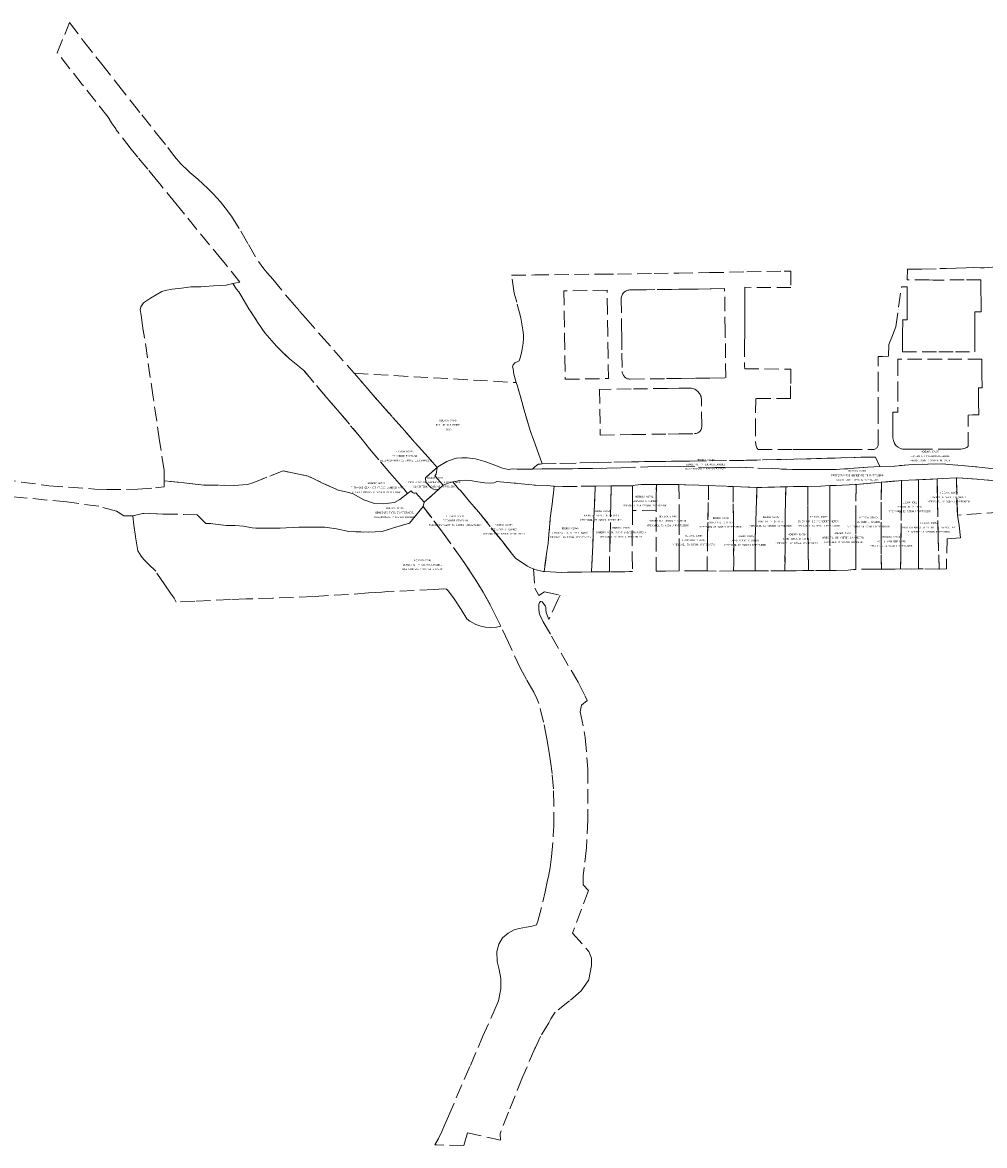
# Model space of a CAD drawing. Header units: metres. Extents: x 188526 to 197860, y 581431 to 587564.
# Tile 2 of 31: x 189539 to 190215, y 581431 to 582220. Entities that reach past the tile are written whole.
import ezdxf
from ezdxf.enums import TextEntityAlignment as Align

# ---------------------------------------------------------------- set-up
doc = ezdxf.new("R2010")
doc.units = ezdxf.units.M
doc.linetypes.add('DASHEDX2', pattern=[14, 10, -4])
doc.layers.add('B-WA-KG-GRENS_KADASTRAAL-G', color=150, linetype='DASHEDX2', lineweight=18)
doc.layers.add('B-WA-KG-GRENS_KADASTRAAL-T50', color=130, linetype='Continuous', lineweight=50)
doc.styles.add('NLCS-ISO-T25', font='NLCS-ISO.ttf', dxfattribs={"height": 2.5})

msp = doc.modelspace()

# ---------------------------------------------------------------- linework, layer by layer
at = {"layer": 'B-WA-KG-GRENS_KADASTRAAL-G'}
for points in [[(189831.48, 581892.12), (189821.24, 581882.93), (189815.32, 581889.52), (189814.59, 581889.24), (189813.85, 581889.24), (189813.09, 581889.8), (189812.07, 581891.07), (189809.57, 581889.01), (189807.03, 581892.25), (189797.1, 581903.69), (189782.79, 581920.36), (189777.68, 581927.04), (189760.57, 581947.44), (189752.78, 581956.33), (189736.51, 581975.71), (189734.2, 581977.6), (189732.39, 581978.92), (189726.49, 581983.7), (189717.46, 581992.65), (189710.94, 582000), (189709.28, 582001.86), (189704.65, 582008.72), (189698.14, 582018.86), (189696.34, 582021.68), (189692.44, 582028.43), (189691.05, 582030.64), (189689.32, 582032.62), (189686.82, 582036.52), (189691.81, 582037.45), (189681.8, 582049.88), (189679.31, 582052.92), (189652.84, 582085.26), (189646.81, 582092.63), (189635.52, 582106.44), (189634.03, 582108.24), (189626.98, 582116.81), (189620.03, 582125.25), (189617.49, 582128.38), (189615.42, 582130.86), (189604.95, 582144.58), (189604.8, 582144.79), (189604.61, 582145.06), (189601.64, 582149.34), (189601.58, 582149.43), (189599.11, 582153.36), (189580.97, 582176.39), (189563.47, 582198.56), (189572.16, 582219.87), (189581.92, 582206.7), (189594.68, 582190.65), (189605.78, 582176.65), (189615.32, 582164.48), (189622.9, 582154.95), (189633.25, 582141.86), (189641.13, 582132.01), (189645.71, 582125.81), (189650.3, 582120.59), (189655.17, 582115.97), (189656.66, 582114.61), (189662.23, 582109.83), (189669.26, 582103.18), (189672.98, 582099.57), (189678.05, 582094.01), (189681.48, 582089.76), (189685.92, 582083.75), (189692.42, 582073.32), (189697.7, 582063.9), (189704.75, 582052), (189708.59, 582046.9), (189710.99, 582043.96), (189714.92, 582039.54), (189726.72, 582025.07), (189733.71, 582017.08), (189737.86, 582012.46), (189747.29, 582001.61), (189748.71, 582000), (189757.78, 581989.71), (189771.95, 581973.54), (189791.95, 581950.57), (189805.71, 581935.13), (189823.9, 581914.48), (189827.07, 581911.08), (189830.28, 581907.39), (189822.06, 581900.03), (189822.39, 581897.03), (189826.06, 581893.16), (189827.79, 581892.13), (189829.5, 581891.63), (189831.48, 581892.12)], [(189809.57, 581889.01), (189804.18, 581884.93), (189800.28, 581882.69), (189792.38, 581881.75), (189786.23, 581882.16), (189778.89, 581884.62), (189771.39, 581888.87), (189767.3, 581890.07), (189760.75, 581891.53), (189750.31, 581896.09), (189739.61, 581901.34), (189722.07, 581904.91), (189701.47, 581896.8), (189697.17, 581895.31), (189687.47, 581894.72), (189666.62, 581895.05), (189638.53, 581897.97), (189638.45, 581905.33), (189635.38, 581926.12), (189630.77, 581956.69), (189624.57, 581999.8), (189624.53, 582000), (189623.66, 582004.99), (189622.86, 582010.83), (189622.36, 582014.21), (189621.78, 582018.08), (189622.07, 582020.18), (189624.01, 582023.02), (189629.04, 582026.24), (189636.86, 582030.85), (189639.25, 582031.59), (189644.23, 582032.55), (189650.82, 582033.29), (189657.25, 582034.12), (189664.26, 582034.28), (189673.16, 582034.94), (189682.04, 582035.29), (189686.82, 582036.52), (189689.32, 582032.62), (189691.05, 582030.64), (189692.44, 582028.43), (189696.34, 582021.68), (189698.14, 582018.86), (189704.65, 582008.72), (189709.28, 582001.86), (189710.94, 582000), (189717.46, 581992.65), (189726.49, 581983.7), (189732.39, 581978.92), (189734.2, 581977.6), (189736.51, 581975.71), (189752.78, 581956.33), (189760.57, 581947.44), (189777.68, 581927.04), (189782.79, 581920.36), (189797.1, 581903.69), (189807.03, 581892.25), (189809.57, 581889.01)], [(189919.83, 582000), (189920.05, 581984.83), (189920.28, 581969.33), (189950.6, 581969.78), (189950.37, 581985.27), (189950.16, 582000), (189950.14, 582000.77), (189949.92, 582016.27), (189949.69, 582031.77), (189919.38, 582031.33), (189919.6, 582015.83), (189919.83, 582000.33), (189919.83, 582000)], [(189965.96, 581969.37), (189991.41, 581969.73), (190000, 581969.85), (190001.63, 581969.87), (190011.98, 581970.01), (190022.32, 581970.16), (190033.12, 581970.31), (190032.7, 582000), (190032.65, 582003.17), (190032.22, 582032.96), (190022.75, 582032.82), (190022.14, 582032.82), (190013.64, 582032.69), (190013.08, 582032.68), (190004.53, 582032.56), (190004.02, 582032.55), (190000, 582032.5), (189994.96, 582032.42), (189983.15, 582032.25), (189977.3, 582032.17), (189971.45, 582032.08), (189965.6, 582032), (189964.92, 582031.95), (189964.25, 582031.83), (189963.6, 582031.63), (189962.98, 582031.36), (189962.39, 582031.02), (189961.84, 582030.62), (189961.34, 582030.16), (189960.89, 582029.65), (189960.51, 582029.09), (189960.19, 582028.49), (189959.94, 582027.86), (189959.76, 582027.2), (189959.66, 582026.53), (189959.63, 582025.86), (189959.91, 582005.6), (189959.98, 582000), (189960.16, 581987.58), (189960.33, 581974.84), (189960.38, 581974.22), (189960.49, 581973.61), (189960.67, 581973.02), (189960.92, 581972.44), (189961.22, 581971.9), (189961.59, 581971.4), (189962.01, 581970.94), (189962.48, 581970.53), (189963, 581970.18), (189963.54, 581969.89), (189964.12, 581969.66), (189964.72, 581969.49), (189965.34, 581969.4), (189965.96, 581969.37)], [(190186.02, 581920.22), (190190.19, 581920.23), (190198.17, 581920.29), (190200.59, 581920.57), (190202.34, 581921.32), (190202.93, 581921.8), (190203.42, 581922.2), (190203.37, 581944.2), (190206.32, 581944.41), (190210.74, 581944.37), (190210.7, 581953.49), (190210.69, 581961.59), (190210.66, 581963.27), (190213.2, 581963.2), (190213.1, 581964.19), (190213.05, 581972.37), (190212.96, 581979.72), (190212.98, 581981.83), (190213, 581983.45), (190184.81, 581983.38), (190153.95, 581983.48), (190153.95, 581981.68), (190154, 581963.66), (190153.99, 581946.27), (190150.51, 581946.28), (190150.51, 581945.79), (190150.45, 581937.69), (190150.45, 581928.24), (190150.78, 581926.2), (190151.55, 581924.19), (190152.81, 581922.66), (190154.07, 581921.58), (190155.69, 581920.67), (190157.28, 581920.18), (190160.54, 581920.15), (190167.83, 581920.15), (190168.34, 581920.15), (190186.02, 581920.22)], [(189885.9, 581966.98), (189886.71, 581964.34), (189891.52, 581947.56), (189895.77, 581933.24), (189898.19, 581926.34), (189901.55, 581917.2), (189904.01, 581909.85), (189902.6, 581909.72), (189901.48, 581909.64), (189900.36, 581909.07), (189898.68, 581907.62), (189897.24, 581906.23), (189892.9, 581906.17), (189886.52, 581906.21), (189883.14, 581906.35), (189880.46, 581905.99), (189876.34, 581906.86), (189870.92, 581909.02), (189863.77, 581911.62), (189857.37, 581913.31), (189851.37, 581914.09), (189847.56, 581914.18), (189843.98, 581913.96), (189841.52, 581913.16), (189837.1, 581911.46), (189830.69, 581907.77), (189830.28, 581907.39), (189827.07, 581911.08), (189823.9, 581914.48), (189805.71, 581935.13), (189791.95, 581950.57), (189771.95, 581973.54), (189885.9, 581966.98)], [(189966.54, 581962.52), (189944.37, 581962.19), (189944.84, 581930.14), (189967.01, 581930.46), (189992.63, 581930.83), (190000, 581930.94), (190011.13, 581931.1), (190011.75, 581931.15), (190012.36, 581931.27), (190012.96, 581931.46), (190013.52, 581931.73), (190014.05, 581932.06), (190014.54, 581932.45), (190014.97, 581932.9), (190015.35, 581933.39), (190015.67, 581933.93), (190015.92, 581934.5), (190016.1, 581935.1), (190016.2, 581935.72), (190016.23, 581936.34), (190016.02, 581954.78), (190015.98, 581955.56), (190015.86, 581956.33), (190015.67, 581957.09), (190015.41, 581957.83), (190015.09, 581958.54), (190014.7, 581959.21), (190014.25, 581959.85), (190013.75, 581960.45), (190013.19, 581960.99), (190012.58, 581961.48), (190011.93, 581961.91), (190011.24, 581962.28), (190010.53, 581962.59), (190009.78, 581962.82), (190009.02, 581962.99), (190008.25, 581963.09), (190007.47, 581963.11), (190000, 581963), (189992.16, 581962.89), (189966.54, 581962.52)], [(189904.01, 581909.85), (189940.52, 581910.75), (189966.85, 581911.38), (190000, 581911.74), (190007.74, 581911.82), (190047.55, 581912.38), (190068.82, 581912.87), (190099.87, 581913.71), (190128.2, 581914.51), (190138.28, 581914.71), (190141.27, 581907.96), (190132.88, 581907.61), (190113.3, 581906.06), (190100.62, 581906.02), (190082.09, 581905.84), (190065.63, 581906.54), (190042.55, 581907.49), (190032.43, 581907.35), (190025.34, 581907.42), (190000, 581908.01), (189990.07, 581908.25), (189983.25, 581908), (189959.62, 581907.1), (189939.42, 581906.72), (189919.68, 581906.37), (189903.93, 581906.32), (189897.24, 581906.23), (189898.68, 581907.62), (189900.36, 581909.07), (189901.48, 581909.64), (189902.6, 581909.72), (189904.01, 581909.85)], [(189831.48, 581892.12), (189829.5, 581891.63), (189827.79, 581892.13), (189826.06, 581893.16), (189822.39, 581897.03), (189822.06, 581900.03), (189830.28, 581907.39), (189829.7, 581902.71), (189828.7, 581901.54), (189834.62, 581894.95), (189831.48, 581892.12)], [(189899.31, 581500), (189899.03, 581499.38), (189890.27, 581479.12), (189880.38, 581454.69), (189874.52, 581439.44), (189874.91, 581435), (189851.64, 581440.06), (189849.05, 581431.19), (189829.75, 581431.62), (189828.71, 581431.65), (189831.19, 581436.02), (189833.61, 581441.04), (189835.68, 581445.97), (189838.19, 581451.77), (189853.63, 581487.29), (189859.02, 581500), (189862.21, 581507.52), (189870.36, 581525.75), (189873.3, 581532.76), (189875.03, 581541.32), (189874.94, 581548.59), (189873.95, 581554.7), (189872.46, 581560.34), (189872.28, 581567.43), (189873.66, 581572.71), (189876.34, 581576.95), (189880.17, 581580.22), (189884.32, 581582.55), (189887.87, 581583.68), (189893.06, 581584.63), (189897.12, 581585.24), (189900.15, 581586.1), (189901.1, 581588.78), (189904.65, 581602.37), (189906.23, 581609.44), (189907.87, 581617.49), (189908.51, 581620.12), (189909.6, 581626.48), (189910.74, 581633.99), (189911.86, 581648.96), (189912.3, 581655.36), (189912.23, 581670.31), (189911.97, 581681.64), (189911.02, 581692.54), (189910, 581700.83), (189908.7, 581708.62), (189907.42, 581716.82), (189905.08, 581728.5), (189901.81, 581741.63), (189900.34, 581745.18), (189898.35, 581749.5), (189893.08, 581758.41), (189888.94, 581766.09), (189880.55, 581784.35), (189875.09, 581795.91), (189873.02, 581800.06), (189867.78, 581810.52), (189862.62, 581819.75), (189856.97, 581828.95), (189847.64, 581843.04), (189834.15, 581861.88), (189820.48, 581879.89), (189821.24, 581882.93), (189831.48, 581892.12), (189834.62, 581894.95), (189838.09, 581896.4), (189841.43, 581897.29), (189845.35, 581892.47), (189846.67, 581891.1), (189859.52, 581875.95), (189876.39, 581855.09), (189883.32, 581846.13), (189885.39, 581843.78), (189886.97, 581842.41), (189893.7, 581838), (189895.48, 581837), (189897.95, 581836.09), (189898.93, 581822.5), (189901.64, 581817.47), (189905.71, 581819.92), (189916.71, 581817.79), (189915.38, 581814.91), (189908.69, 581800.61), (189906.89, 581805.42), (189906.67, 581807.82), (189906.57, 581809.02), (189906.46, 581810.01), (189904.03, 581813.1), (189903.44, 581813.33), (189902.84, 581813.17), (189902.18, 581812.53), (189901.7, 581811.11), (189901.77, 581807.81), (189901.9, 581805.72), (189902.45, 581803.74), (189904.08, 581800.49), (189904.88, 581798.9), (189910.57, 581789), (189917.41, 581777.04), (189929.32, 581756.69), (189934.07, 581747.19), (189935.69, 581743.81), (189931.74, 581740.36), (189930.89, 581735.8), (189934.4, 581717.67), (189936.18, 581695.38), (189936.18, 581660.01), (189935.21, 581640.22), (189932.79, 581620.68), (189932.79, 581614.22), (189936.64, 581610.19), (189925.36, 581580.25), (189936.97, 581567.44), (189938.7, 581562.69), (189938.73, 581557.56), (189936.84, 581547.5), (189931.5, 581539.94), (189923.3, 581532.69), (189913.31, 581524.88), (189911.72, 581522.81), (189910.23, 581520.19), (189908.81, 581517.44), (189902.83, 581507.81), (189899.31, 581500)], [(189841.43, 581897.29), (189841.69, 581897.36), (189846.36, 581898.11), (189850.02, 581898.44), (189853.5, 581898.3), (189858.92, 581897.36), (189863.85, 581896.47), (189867.87, 581896.26), (189870.2, 581896.68), (189871.34, 581896.99), (189872.21, 581897.4), (189884.46, 581896.34), (189899.46, 581894.94), (189907.71, 581894.6), (189911.92, 581894.26), (189912.62, 581894.23), (189911.95, 581889.45), (189911.67, 581886.01), (189911.05, 581881.51), (189909.77, 581871.69), (189908.78, 581860.42), (189908.25, 581853.93), (189907.43, 581848.34), (189905.51, 581834.3), (189904.74, 581834.36), (189898.92, 581835.74), (189897.95, 581836.09), (189895.48, 581837), (189893.7, 581838), (189886.97, 581842.41), (189885.39, 581843.78), (189883.32, 581846.13), (189876.39, 581855.09), (189859.52, 581875.95), (189846.67, 581891.1), (189845.35, 581892.47), (189841.43, 581897.29)], [(190138.52, 581835.88), (190124.32, 581835.82), (190124.32, 581849.86), (190124.41, 581870.54), (190124.59, 581893.8), (190124.61, 581895.36), (190137.45, 581896.49), (190142.39, 581896.94), (190142.14, 581856.58), (190142.39, 581835.89), (190138.52, 581835.88)], [(190155.91, 581836.1), (190152.12, 581835.93), (190142.39, 581835.89), (190142.14, 581856.58), (190142.39, 581896.94), (190142.71, 581896.97), (190154.49, 581898.04), (190156.52, 581898.15), (190156.48, 581882.07), (190156.14, 581856.23), (190155.91, 581836.1)], [(190168.55, 581898.79), (190168.55, 581897.36), (190168.52, 581865.21), (190168.5, 581836.07), (190163.83, 581836), (190155.91, 581836.1), (190156.14, 581856.23), (190156.48, 581882.07), (190156.52, 581898.15), (190166.51, 581898.7), (190168.55, 581898.79)], [(190171.76, 581836.11), (190168.5, 581836.07), (190168.52, 581865.21), (190168.55, 581897.36), (190168.55, 581898.79), (190181.58, 581899.39), (190181.8, 581884.18), (190182.36, 581858.76), (190182.87, 581836.03), (190171.76, 581836.11)], [(190195.14, 581900.04), (190195.74, 581874.44), (190195.83, 581873.91), (190196.99, 581866.63), (190197.98, 581858.03), (190188.48, 581857.23), (190188.07, 581836.09), (190182.87, 581836.03), (190182.36, 581858.76), (190181.8, 581884.18), (190181.58, 581899.39), (190185.5, 581899.57), (190195.14, 581900.04)], [(190226.36, 581876.03), (190195.83, 581873.91), (190195.74, 581874.44), (190195.14, 581900.04), (190195.57, 581900.06), (190199.3, 581899.87), (190209.61, 581899.09), (190224.52, 581897.94), (190229.03, 581897.19), (190237.28, 581895.52), (190242.07, 581894.53), (190245.65, 581894.5), (190256.47, 581893.94), (190263.84, 581893.88), (190265.97, 581894.16), (190265.74, 581880.21), (190256.82, 581879.94), (190226.36, 581876.03)], [(189921.82, 581833.76), (189917.63, 581833.7), (189909.82, 581834.01), (189905.51, 581834.3), (189907.43, 581848.34), (189908.25, 581853.93), (189908.78, 581860.42), (189909.77, 581871.69), (189911.05, 581881.51), (189911.67, 581886.01), (189911.95, 581889.45), (189912.62, 581894.23), (189918.68, 581893.92), (189941.38, 581894.27), (189941.32, 581892.86), (189940.01, 581862.16), (189938.8, 581834), (189931.75, 581833.89), (189921.82, 581833.76)], [(189938.8, 581834), (189940.01, 581862.16), (189941.32, 581892.86), (189941.38, 581894.27), (189952.47, 581894.45), (189952.46, 581893.75), (189952.41, 581882.7), (189951.74, 581858.81), (189951.3, 581834.07), (189949.21, 581834.05), (189947.08, 581834.12), (189938.8, 581834)], [(189951.3, 581834.07), (189951.74, 581858.81), (189952.41, 581882.7), (189952.46, 581893.75), (189952.47, 581894.45), (189967.61, 581894.5), (189967.54, 581881.45), (189967.51, 581877.06), (189967.4, 581862.4), (189967.4, 581846.14), (189967.45, 581834.34), (189965.39, 581834.29), (189962.17, 581834.14), (189951.3, 581834.07)], [(189967.61, 581894.5), (189969.53, 581894.98), (189973.62, 581895.41), (189984.3, 581895.41), (189984.22, 581877.38), (189967.51, 581877.06), (189967.54, 581881.45), (189967.61, 581894.5)], [(189984.22, 581877.38), (189984.3, 581895.41), (189985.67, 581895.41), (190000, 581895.3), (190000.15, 581895.3), (190000.32, 581871.46), (190000.39, 581846.17), (190000.36, 581834.76), (190000, 581834.76), (189990.68, 581834.61), (189988.03, 581834.47), (189984.22, 581834.44), (189984.22, 581862.32), (189984.22, 581877.38)], [(190021.01, 581894.65), (190020.32, 581858.75), (190019.91, 581834.7), (190014.18, 581834.82), (190000.36, 581834.76), (190000.39, 581846.17), (190000.32, 581871.46), (190000.15, 581895.3), (190014.15, 581894.91), (190021.01, 581894.65)], [(190021.01, 581894.65), (190038.21, 581893.99), (190038.22, 581893.02), (190038.43, 581871.77), (190038.59, 581858.56), (190038.63, 581840.36), (190038.58, 581834.68), (190026.3, 581834.58), (190019.91, 581834.7), (190020.32, 581858.75), (190021.01, 581894.65)], [(190053.77, 581834.69), (190050.67, 581834.69), (190047.37, 581834.74), (190038.58, 581834.68), (190038.63, 581840.36), (190038.59, 581858.56), (190038.43, 581871.77), (190038.22, 581893.02), (190038.21, 581893.99), (190043.56, 581893.78), (190054.99, 581893.34), (190054.42, 581878.23), (190053.93, 581860.65), (190053.63, 581860.61), (190053.73, 581851.86), (190053.77, 581834.69)], [(190063.12, 581834.78), (190058.17, 581834.7), (190053.77, 581834.69), (190053.73, 581851.86), (190053.63, 581860.61), (190053.93, 581860.65), (190054.42, 581878.23), (190054.99, 581893.34), (190057.23, 581893.25), (190072.5, 581893.77), (190075.19, 581893.82), (190075.16, 581892.58), (190074.76, 581873.93), (190074.73, 581864.64), (190074.71, 581851.19), (190074.63, 581834.84), (190063.12, 581834.78)], [(190090.62, 581834.99), (190087.14, 581834.92), (190082.59, 581834.88), (190074.63, 581834.84), (190074.71, 581851.19), (190074.73, 581864.64), (190074.76, 581873.93), (190075.16, 581892.58), (190075.19, 581893.82), (190090.62, 581894.1), (190090.65, 581866.73), (190091.1, 581837.86), (190091.15, 581834.98), (190090.62, 581834.99)], [(190106.15, 581894.59), (190106.19, 581862.22), (190106.14, 581840.57), (190106.2, 581834.98), (190095.19, 581834.9), (190091.15, 581834.98), (190091.1, 581837.86), (190090.65, 581866.73), (190090.62, 581894.1), (190099.88, 581894.27), (190106.15, 581894.59)], [(190106.15, 581894.59), (190109.94, 581894.78), (190124.61, 581895.36), (190124.59, 581893.8), (190124.41, 581870.54), (190124.32, 581849.86), (190124.32, 581835.82), (190122.69, 581835.82), (190118.93, 581835.14), (190110.64, 581835.01), (190106.2, 581834.98), (190106.14, 581840.57), (190106.19, 581862.22), (190106.15, 581894.59)], [(189647.06, 581812.88), (189645.56, 581815.58), (189642.95, 581819.11), (189639.02, 581824.87), (189632.61, 581834.56), (189627.61, 581839.56), (189624.33, 581842.7), (189622.37, 581845.19), (189620.01, 581848.72), (189618.44, 581858.93), (189617.27, 581866.79), (189616.48, 581873.33), (189623.56, 581875.08), (189638.2, 581874.66), (189661.8, 581874.18), (189667.94, 581868.08), (189671.36, 581867.91), (189672.83, 581867.82), (189676.54, 581867.36), (189682.09, 581866.57), (189684.83, 581866.56), (189688.39, 581866.6), (189694.39, 581866.07), (189700.29, 581864.91), (189702.95, 581864.84), (189712.54, 581864.79), (189719.19, 581864.79), (189734.13, 581865.55), (189744.77, 581865.54), (189751.52, 581865.41), (189759.55, 581864.33), (189768.22, 581862.44), (189781.76, 581861.85), (189791.59, 581862.45), (189810.96, 581868.31), (189820.48, 581879.89), (189834.15, 581861.88), (189847.64, 581843.04), (189856.97, 581828.95), (189862.62, 581819.75), (189867.78, 581810.52), (189873.02, 581800.06), (189875.09, 581795.91), (189871.91, 581795.32), (189868.08, 581795.05), (189864.34, 581795.32), (189860.96, 581795.87), (189857.42, 581796.98), (189853.3, 581799.43), (189851.2, 581801.16), (189847.11, 581807.62), (189842.37, 581815.01), (189838.35, 581820.57), (189836.81, 581821.9), (189834.67, 581822.16), (189828.13, 581821.71), (189795.77, 581820.21), (189791.37, 581819.88), (189782.04, 581819.24), (189768, 581818.12), (189743.49, 581816.8), (189729.44, 581816.15), (189714.76, 581815.56), (189696.18, 581815.11), (189685.07, 581814.62), (189671.04, 581814.04), (189660.12, 581813.39), (189647.06, 581812.88)]]:
    msp.add_lwpolyline(points, close=True, dxfattribs=at)
for points in [[(190223.27, 581906.14), (190203.55, 581908.37), (190185.16, 581909.84), (190165.04, 581909.46), (190151.71, 581908.38), (190141.27, 581907.96), (190138.28, 581914.71), (190128.2, 581914.51), (190099.87, 581913.71), (190068.82, 581912.87), (190047.55, 581912.38), (190007.74, 581911.82), (190000, 581911.74), (189966.85, 581911.38), (189940.52, 581910.75), (189904.01, 581909.85), (189904.01, 581909.85), (189901.55, 581917.2), (189898.19, 581926.34), (189895.77, 581933.24), (189891.52, 581947.56), (189886.71, 581964.34), (189885.9, 581966.98), (189884.17, 581972.98), (189883.7, 581976.65), (189883.36, 581978.03), (189883.73, 581979.54), (189884.8, 581980.87), (189886.56, 581981.61), (189887.94, 581982.29), (189888.73, 581984.24), (189889.23, 581987.03), (189889.99, 581990.54), (189890.75, 581994.54), (189890.99, 581997.88), (189891.01, 582000), (189891.02, 582000.55), (189890.5, 582003.98), (189889.53, 582009.53), (189889.06, 582012.35), (189886.21, 582023.48), (189884.43, 582029.68), (189882.5, 582042.29), (189898.86, 582042.55), (189944.2, 582043.11), (189956.91, 582043.18), (189982.66, 582043.63), (190000, 582043.88), (190021.67, 582044.2), (190047.85, 582044.71), (190073.99, 582045.16), (190078.84, 582045.27), (190078.82, 582033.7), (190046.54, 582033.87), (190046.53, 582032.87), (190046.48, 582023.42), (190046.43, 582013.96), (190046.38, 582004.56), (190046.35, 582000), (190046.33, 581995.16), (190046.24, 581978.57), (190046.38, 581976.6), (190078.7, 581976.42), (190078.65, 581964.58), (190078.63, 581955.68), (190054.07, 581955.69), (190054.06, 581939.38), (190054.06, 581925.57), (190054.05, 581924.83), (190054.1, 581924.08), (190054.22, 581923.34), (190054.4, 581922.62), (190054.63, 581921.91), (190054.93, 581921.23), (190055.27, 581920.57), (190055.68, 581919.94), (190080.42, 581919.93), (190090.01, 581919.93), (190099.6, 581919.92), (190109.19, 581919.92), (190118.78, 581919.91), (190136.2, 581919.91), (190136.73, 581919.94), (190137.24, 581920.04), (190137.73, 581920.21), (190138.2, 581920.44), (190138.64, 581920.73), (190139.03, 581921.08), (190139.38, 581921.47), (190139.67, 581921.91), (190139.9, 581922.38), (190140.07, 581922.87), (190140.17, 581923.38), (190140.2, 581923.91), (190140.21, 581946.76), (190140.22, 581964.56), (190140.23, 581985.3), (190143.07, 581985.38), (190147.42, 581985.51), (190147.65, 581993.78), (190150.15, 582000), (190152.61, 582006.1), (190156.46, 582034.14), (190160.52, 582034.23), (190160.5, 582031.12), (190160.48, 582025.13), (190160.45, 582019.13), (190160.41, 582010.99), (190157.32, 582011), (190157.35, 582010.1), (190157.39, 582008.66), (190157.3, 582002.55), (190157.26, 582000), (190157.21, 581996.54), (190157.1, 581988.46), (190182.77, 581988.5), (190194.37, 581988.6), (190208.07, 581988.63), (190208.11, 581996.82), (190208.12, 582000), (190208.12, 582002.52), (190208.1, 582008.23), (190208.08, 582015.75), (190208.08, 582016.65), (190212.45, 582016.68), (190212.37, 582024.83), (190212.32, 582030.53), (190212.24, 582039.04), (190200.46, 582039.12), (190186.1, 582038.98), (190185.29, 582038.97), (190178.76, 582038.99), (190175.79, 582039.19), (190160.6, 582039.17), (190160.73, 582046.51), (190170.88, 582046.72), (190183.48, 582046.99), (190186.85, 582047), (190187.89, 582047), (190194.83, 582047.21), (190201.97, 582047.45), (190207.42, 582047.68), (190211.92, 582047.62), (190214.49, 582047.67), (190223.51, 582048.15)], [(190224.52, 581897.94), (190209.61, 581899.09), (190199.3, 581899.87), (190195.57, 581900.06), (190195.14, 581900.04), (190185.5, 581899.57), (190181.58, 581899.39), (190168.55, 581898.79), (190166.51, 581898.7), (190156.52, 581898.15), (190154.49, 581898.04), (190142.71, 581896.97), (190142.39, 581896.94), (190137.45, 581896.49), (190124.61, 581895.36), (190109.94, 581894.78), (190106.15, 581894.59), (190099.88, 581894.27), (190090.62, 581894.1), (190075.19, 581893.82), (190072.5, 581893.77), (190057.23, 581893.25), (190054.99, 581893.34), (190043.56, 581893.78), (190038.21, 581893.99), (190021.01, 581894.65), (190014.15, 581894.91), (190000.15, 581895.3), (190000, 581895.3), (189985.67, 581895.41), (189984.3, 581895.41), (189973.62, 581895.41), (189969.53, 581894.98), (189967.61, 581894.5), (189952.47, 581894.45), (189941.38, 581894.27), (189918.68, 581893.92), (189912.62, 581894.23), (189911.92, 581894.26), (189907.71, 581894.6), (189899.46, 581894.94), (189884.46, 581896.34), (189872.21, 581897.4), (189871.34, 581896.99), (189870.2, 581896.68), (189867.87, 581896.26), (189863.85, 581896.47), (189858.92, 581897.36), (189853.5, 581898.3), (189850.02, 581898.44), (189846.36, 581898.11), (189841.69, 581897.36), (189841.43, 581897.29), (189838.09, 581896.4), (189834.62, 581894.95), (189834.62, 581894.95), (189828.7, 581901.54), (189829.7, 581902.71), (189830.28, 581907.39), (189830.69, 581907.77), (189837.1, 581911.46), (189841.52, 581913.16), (189843.98, 581913.96), (189847.56, 581914.18), (189851.37, 581914.09), (189857.37, 581913.31), (189863.77, 581911.62), (189870.92, 581909.02), (189876.34, 581906.86), (189880.46, 581905.99), (189883.14, 581906.35), (189886.52, 581906.21), (189892.9, 581906.17), (189897.24, 581906.23), (189903.93, 581906.32), (189919.68, 581906.37), (189939.42, 581906.72), (189959.62, 581907.1), (189983.25, 581908), (189990.07, 581908.25), (190000, 581908.01), (190025.34, 581907.42), (190032.43, 581907.35), (190042.55, 581907.49), (190065.63, 581906.54), (190082.09, 581905.84), (190100.62, 581906.02), (190113.3, 581906.06), (190132.88, 581907.61), (190141.27, 581907.96), (190151.71, 581908.38), (190165.04, 581909.46), (190185.16, 581909.84), (190203.55, 581908.37), (190223.27, 581906.14)], [(189510.46, 581901), (189557.44, 581894.49), (189589.88, 581892.24), (189598.2, 581891.9), (189620.03, 581892.01), (189632.57, 581893.01), (189638.53, 581893.76), (189638.53, 581897.97), (189666.62, 581895.05), (189687.47, 581894.72), (189697.17, 581895.31), (189701.47, 581896.8), (189722.07, 581904.91), (189739.61, 581901.34), (189750.31, 581896.09), (189760.75, 581891.53), (189767.3, 581890.07), (189771.39, 581888.87), (189778.89, 581884.62), (189786.23, 581882.16), (189792.38, 581881.75), (189800.28, 581882.69), (189804.18, 581884.93), (189809.57, 581889.01), (189812.07, 581891.07), (189813.09, 581889.8), (189813.85, 581889.24), (189814.59, 581889.24), (189815.32, 581889.52), (189821.24, 581882.93), (189820.48, 581879.89), (189810.96, 581868.31), (189791.59, 581862.45), (189781.76, 581861.85), (189768.22, 581862.44), (189759.55, 581864.33), (189751.52, 581865.41), (189744.77, 581865.54), (189734.13, 581865.55), (189719.19, 581864.79), (189712.54, 581864.79), (189702.95, 581864.84), (189700.29, 581864.91), (189694.39, 581866.07), (189688.39, 581866.6), (189684.83, 581866.56), (189682.09, 581866.57), (189676.54, 581867.36), (189672.83, 581867.82), (189671.36, 581867.91), (189667.94, 581868.08), (189661.8, 581874.18), (189638.2, 581874.66), (189623.56, 581875.08), (189616.48, 581873.33), (189610.26, 581873.35), (189606.2, 581875.96), (189605.11, 581876.66), (189592.57, 581880.07), (189570.23, 581883.16), (189527.79, 581887.24)]]:
    msp.add_lwpolyline(points, dxfattribs=at)

# ---------------------------------------------------------------- texts
at = {"layer": 'B-WA-KG-GRENS_KADASTRAAL-T50', "style": 'NLCS-ISO-T25'}
for s, p in [('IISKLUB NIJE KRIICH', (189837.98, 581936.64)), ('HDG00A 07342', (189837.98, 581939.76)), (' 0000', (189837.98, 581933.51)), ('TWEEBAKSMARKT 52 8911KZ LEEUWARDEN', (189807.46, 581911.68)), ('PROVINCIE FRYSLAN', (189807.46, 581914.81)), ('HDG00A 07284', (189807.46, 581917.93)), ('HDG00A 00498', (190018.99, 581911.98)), ('RAADHUISWG 7 9251GH BURGUM', (190176.51, 581911.6)), ('GEMEENTE TYTSJERKSTERADIEL', (190176.51, 581914.73)), ('HDG00A 07475', (190176.51, 581917.85)), ('RAADHUISWG 7 9251GH BURGUM', (190018.99, 581905.73)), ('GEMEENTE TYTSJERKSTERADIEL', (190018.99, 581908.86)), ('HDG00A 07002', (190125.48, 581904.34)), ('HDG00G 00727', (189787.5, 581895.65)), ('PROTESTANTSE GEMEENTE TE RYPTSJERK', (189828.34, 581896.39)), ('HDG00A 07001', (189828.34, 581899.51)), ('PROTESTANTSE GEMEENTE TE RYPTSJERK', (190125.48, 581901.22)), ('SLACHTEDK 1 9256HG RYPTSJERK', (190125.48, 581898.09)), ('IT FRYSKE GEA (HET FRIESE LANDSCHAP)', (189787.5, 581892.53)), ('V HARINXMAWG 17 9246TL OLTERTERP', (189787.5, 581889.4)), ('SLACHTEDK 1 9256HG RYPTSJERK', (189828.34, 581893.26)), ('HDG00A 04973', (190189.78, 581889.01)), ('YPEYSNGL 74A 9256HJ RYPTSJERK', (189975.9, 581879.99)), ('TERPSTRA S. (SIMON)', (189975.9, 581883.11)), ('HDG00A 06794', (189975.9, 581886.24)), ('HDG00A 03051', (190162.23, 581882.21)), ('YPEYSNGL 48 9256HJ RYPERKERK', (190189.78, 581882.76)), ('ZWAAG A. VAN DER (ANNE)', (190189.78, 581885.88)), ('RAADHUISWG 7 9251GH BURGUM', (189800.58, 581871.89)), ('GEMEENTE TYTSJERKSTERADIEL', (189800.58, 581875.01)), ('HDG00G 01906', (189800.58, 581878.14)), ('HDG00H 01637', (189843.04, 581872.55)), ('HAAG W. VAN DER (WIJTZE)', (189945.63, 581873)), ('HDG00A 02950', (189945.63, 581876.12)), ('HDG00A 03008', (189992.3, 581872.32)), ('HDG00A 03015', (190064.41, 581871.89)), ('HDG00A 03033', (190098.41, 581872.01)), ('YPEYSNGL 52 9256HJ RYPTSJERK', (190162.23, 581875.96)), ('BEERDA M. (MICHIEL)', (190162.23, 581879.08)), ('TWEEBAKSMARKT 52 8911KZ LEEUWARDEN', (189843.04, 581866.3)), ('PROVINCIE FRYSLAN', (189843.04, 581869.43)), ('HDG00A 04539', (189877.03, 581866.37)), ('HDG00A 02949', (189923.44, 581863.98)), ('YPEYSNGL 78 9256HJ RYPERKERK', (189945.63, 581869.87)), ('HDG00A 03006', (189959.45, 581864.28)), ('YPEYSNGL 72 9256HJ RYPTSJERK', (189992.3, 581866.07)), ('VISSER R.A. (RONALD ANTON)', (189992.3, 581869.19)), ('YPEYSNGL 68 9256HJ RYPTSJERK', (190029.27, 581864.97)), ('VLIEGER S. (SIJTZE)', (190029.27, 581868.1)), ('HDG00A 03013', (190029.27, 581871.22)), ('YPEYSNGL 64 9256HJ RYPERKERK', (190064.41, 581865.64)), ('JONG M. DE (MELLE)', (190064.41, 581868.77)), ('BOER M.P. DE (MEINDERT PIETER)', (190098.41, 581868.89)), ('YPEYSNGL 60 9256HJ RYPTSJERK', (190098.41, 581865.76)), ('YPEYSNGL 56 9256HJ RYPERKERK', (190133.35, 581865.28)), ('VLIEGER J. (JOUKE)', (190133.35, 581868.41)), ('HDG00A 03049', (190133.35, 581871.53)), ('PROTESTANTSE GEMEENTE TE RYPTSJERK', (190175.68, 581864.59)), ('HDG00A 03052', (190175.68, 581867.71)), ('YPEYSNGL 82 9256HJ RYPERKERK', (189877.03, 581860.12)), ('VEENSTRA S. (SIPKE)', (189877.03, 581863.25)), ('YPEYSNGL 80 9256HJ RYPERKERK', (189923.44, 581857.73)), ('BERGSMA G.A. (GERRIT AUKE)', (189923.44, 581860.86)), ('KINGMA A.J.M. (AANT JACOB MAARTEN)', (189959.45, 581861.16)), ('YPEYSNGL 76 9256HJ RYPERKERK', (189959.45, 581858.03)), ('HDG00A 03009', (190010.58, 581858.79)), ('HDG00A 03014', (190046.6, 581858.56)), ('SCHOTANUS U. (UILKE)', (190082.89, 581856.65)), ('HDG00A 03016', (190082.89, 581859.78)), ('VRIES P.L. DE (PIETER LAMMERTS)', (190115.38, 581857.45)), ('HDG00A 03034', (190115.38, 581860.57)), ('HDG00A 03050', (190149.33, 581858.01)), ('SLACHTEDK 1 9256HG RYPTSJERK', (190175.68, 581861.46)), ('YPEYSNGL 70 9256HJ RYPERKERK', (190010.58, 581852.54)), ('TERPSTRA J. (JAN)', (190010.58, 581855.66)), ('YPEYSNGL 66 9256HJ RYPTSJERK', (190046.6, 581852.31)), ('AKKERMANS D. (DIRK)', (190046.6, 581855.43)), ('YPEYSNGL 62 9256HJ RYPERKERK', (190082.89, 581853.53)), ('HOFWEGEN 51 9062ER OENKERK', (190115.38, 581854.32)), ('YPEYSNGL 54 9256HJ RYPTSJERK', (190149.33, 581851.76)), ('KOOI J. VAN DER (JAN)', (190149.33, 581854.88)), ('HDG00G 01916', (189819.97, 581841.56)), ('RAADHUISWG 7 9251GH BURGUM', (189819.97, 581835.31)), ('GEMEENTE TYTSJERKSTERADIEL', (189819.97, 581838.43))]:
    msp.add_text(s, height=1.25, dxfattribs=at).set_placement(p, align=Align.CENTER)

doc.saveas('drawing.dxf')
